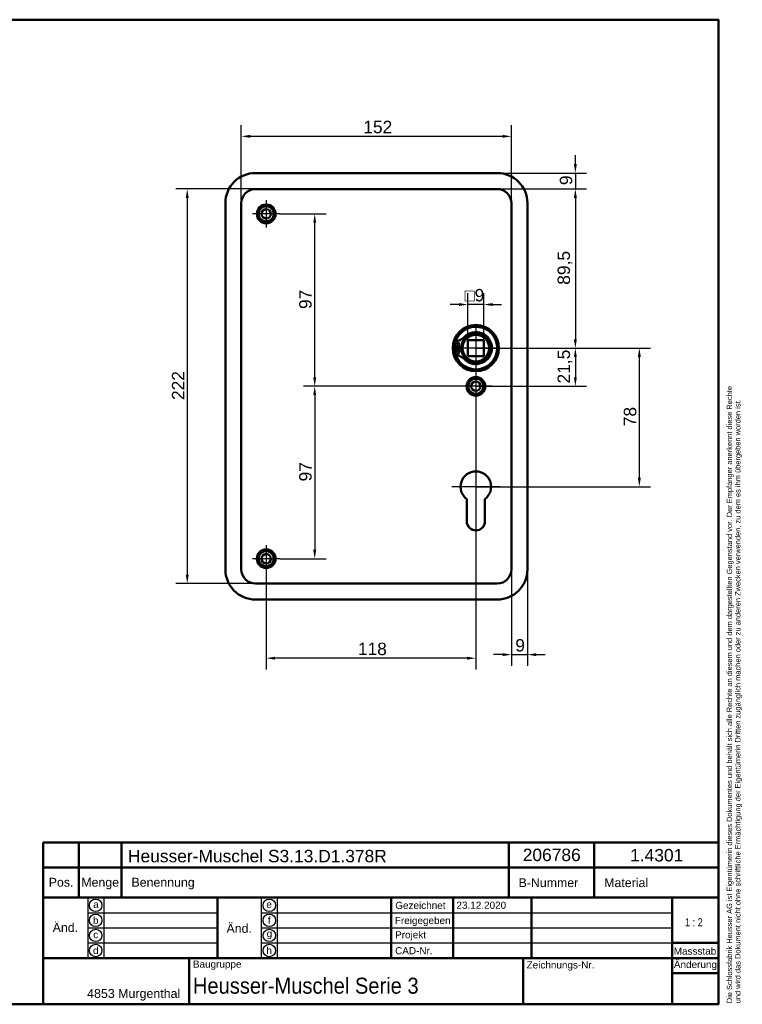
# Model space of a CAD drawing. Header units: millimetres. Extents: x 20 to 833, y 20 to 574.
# Tile 4 of 4: x 427 to 833, y 20 to 574. Entities that reach past the tile are written whole.
import ezdxf
from ezdxf.enums import TextEntityAlignment as Align

# ---------------------------------------------------------------- set-up
doc = ezdxf.new("R2010")
doc.units = ezdxf.units.MM
doc.header["$LTSCALE"] = 2
for name, color, linetype, lineweight in [('Bemaßungen(DIN)', 7, 'Continuous', 25), ('Mittelpunktmarkierung(DIN)', 7, 'Continuous', 25), ('Sichtbare Kanten(DIN)', 7, 'Continuous', 50), ('Skizziergeometrie(DIN)', 7, 'Continuous', 50), ('Skizzierlinie(DIN)', 7, 'Continuous', 25), ('Symbole(DIN)', 7, 'Continuous', 25)]:
    doc.layers.add(name, color=color, linetype=linetype, lineweight=lineweight)
doc.styles.add('Aktuell-DIN', font='arial.ttf')
doc.styles.add('STANDARD-DIN~0', font='arial.ttf')
doc.styles.add('Textstil10', font='arial.ttf')
doc.styles.add('Textstil41', font='arial.ttf', dxfattribs={"width": 0.8})
doc.styles.add('Textstil83', font='arial.ttf', dxfattribs={"width": 0.8})
doc.dimstyles.new('CAD-LAN', dxfattribs={"dimscale": 2, "dimtxt": 3.5, "dimasz": 2.5, "dimexe": 3.175, "dimexo": 0, "dimgap": 0.8, "dimtad": 1, "dimrnd": 1e-08, "dimtxsty": 'STANDARD-DIN~0', "dimcen": 0.09, "dimdle": 10, "dimclrd": 250, "dimclre": 250, "dimclrt": 250, "dimadec": 0, "dimazin": 2, "dimtfac": 1, "dimtmove": 0, "dimatfit": 3, "dimfxl": 1, "dimtolj": 1, "dimtzin": 0, "dimlwd": 25, "dimlwe": 25, "dimarcsym": 0})

# ---------------------------------------------------------------- blocks, each defined once
blk = doc.blocks.new('Ränder Standardrahmen')
at = {"layer": 'Skizziergeometrie(DIN)', "flags": 128}
blk.add_lwpolyline([(10, 10), (10, 287), (410, 287), (410, 10), (10, 10)], dxfattribs=at)
blk = doc.blocks.new('Schriftfelder Heusser')
at = {"layer": 'Skizziergeometrie(DIN)'}
for p, q in [((101, 229.92), (101, 236.92)), ((101, 236.92), (291, 236.92)), ((111, 229.92), (111, 236.92)), ((123, 229.92), (123, 236.92)), ((232, 229.92), (232, 236.92)), ((256, 229.92), (256, 236.92)), ((291, 236.92), (291, 229.92)), ((101, 191.42), (101, 229.92)), ((101, 229.92), (291, 229.92)), ((111, 229.92), (111, 221.42)), ((123, 229.92), (123, 221.42)), ((232, 229.92), (232, 221.42)), ((256, 229.92), (256, 221.42)), ((291, 229.92), (291, 191.42)), ((101, 221.42), (291, 221.42)), ((150, 221.42), (150, 204.42)), ((198.85, 221.42), (198.85, 204.42)), ((216.35, 221.42), (216.35, 204.42)), ((238.35, 221.42), (238.35, 204.42)), ((278, 221.42), (278, 191.42)), ((278, 208.67), (291, 208.67)), ((101, 204.42), (291, 204.42)), ((142, 204.42), (142, 191.42)), ((236, 204.42), (236, 191.42)), ((278, 200.17), (291, 200.17)), ((291, 191.42), (101, 191.42))]:
    blk.add_line(p, q, dxfattribs=at)
at = {"layer": 'Skizzierlinie(DIN)'}
for p, q in [((113.5, 221.42), (113.5, 204.42)), ((118, 221.42), (118, 204.42)), ((162.35, 221.42), (162.35, 204.42)), ((166.85, 221.42), (166.85, 204.42)), ((113.5, 217.17), (150, 217.17)), ((162.35, 217.17), (278, 217.17)), ((113.5, 212.92), (150, 212.92)), ((162.35, 212.92), (278, 212.92)), ((113.5, 208.67), (150, 208.67)), ((162.35, 208.67), (278, 208.67))]:
    blk.add_line(p, q, dxfattribs=at)
for centre in [(115.75, 219.25), (164.6, 219.25), (115.75, 215.04), (164.6, 215.04), (115.75, 210.79), (164.6, 210.79), (115.75, 206.54), (164.6, 206.54)]:
    blk.add_circle(centre, 1.75, dxfattribs=at)
at = {"layer": 'Symbole(DIN)', "color": 7, "insert": (293.33, 191.7), "char_height": 1.5, "width": 182.3003, "attachment_point": 1, "rotation": 90, "line_spacing_factor": 0.944221, "style": 'Aktuell-DIN'}
blk.add_mtext('\\fArial|b0|i0;\\H1.5000;Die Schlossfabrik Heusser AG ist Eigentümerin dieses Dokumentes und behält sich alle Rechte an diesem und dem dargestellten Gegenstand vor. Der Empfänger anerkennt diese Rechte\\Pund wird das Dokument nicht ohne schriftliche Ermächtigung der Eigentümerin Dritten zugänglich machen oder zu anderen Zwecken verwenden, zu dem es ihm übergeben worden ist.\\P ', dxfattribs=at)
at = {"layer": 'Symbole(DIN)', "color": 179, "true_color": 0x262659, "style": 'Aktuell-DIN'}
for s, insert, char_height, attachment_point in [('B-Nummer', (234.74, 225.62), 2.489, 4), ('Material', (265.02, 225.62), 2.489, 5), ('Pos.', (106, 227), 2.489, 2), ('Menge', (117, 227), 2.489, 2), ('Benennung', (125.81, 225.38), 2.489, 4), ('\\fArial|b0|i0;a', (115.81, 219.53), 2, 5), ('\\fArial|b0|i0;e', (164.54, 219.53), 2, 5), ('\\fArial|b0|i0;Gezeichnet', (200.05, 219.23), 2, 4), ('\\fArial|b0|i0;b', (115.75, 215), 2, 5), ('\\fArial|b0|i0;f', (164.55, 215.06), 2, 5), ('\\fArial|b0|i0;Freigegeben', (199.92, 216), 2, 1), ('\\fArial|b0|i0;c', (115.75, 211.01), 2, 5), ('\\fArial|b0|i0;g', (164.63, 211.05), 2, 5), ('\\fArial|b0|i0;Projekt', (200, 211.98), 2, 1), ('\\fArial|b0|i0;d', (115.76, 206.55), 2, 5), ('\\fArial|b0|i0;h', (164.55, 206.57), 2, 5), ('\\fArial|b0|i0;CAD-Nr.', (200, 207.5), 2, 1), ('\\fArial|b0|i0;\\H2.0000;Massstab', (284.39, 206.37), 2, 5), ('\\fArial|b0|i0;\\H2.0000;Baugruppe', (143.1, 203.73), 2, 1), ('\\fArial|b0|i0;Zeichnungs-Nr.', (237, 203.5), 2, 1), ('\\fArial|b0|i0;\\H2.5000;4853 Murgenthal', (113.33, 192.46), 2.5, 7)]:
    blk.add_mtext(s, dxfattribs=dict(at, insert=insert, char_height=char_height, attachment_point=attachment_point))
at = {"layer": 'Symbole(DIN)', "color": 179, "true_color": 0x262659, "attachment_point": 5, "style": 'Aktuell-DIN'}
for s, insert, char_height, width in [('Änd.', (107.21, 213), 2.489, 12.3494), ('Änd.', (156.12, 212.76), 2.489, 12.3494), ('\\fArial|b0|i0;Änderung', (284.51, 202.33), 2, 12.1143)]:
    blk.add_mtext(s, dxfattribs=dict(at, insert=insert, char_height=char_height, width=width))
at = {"layer": 'Symbole(DIN)', "color": 7, "insert": (143.1, 196.62), "char_height": 4.5, "width": 90.18, "attachment_point": 4, "style": 'Aktuell-DIN'}
blk.add_mtext('\\fArial|b0|i0;\\W0.90;\\H4.5000;Heusser-Muschel Serie 3', dxfattribs=at)
at = {"layer": 'Symbole(DIN)', "color": 179, "true_color": 0x262659, "style": 'Textstil10'}
blk.add_attdef('ERSTELLUNGSDATUM_001', (217.26, 218.29), '', height=2, dxfattribs=at)
at = {"layer": 'Symbole(DIN)', "color": 179, "true_color": 0x262659}
for tag, height, style, p in [('AUTOR', 2.49, 'Aktuell-DIN', (240.03, 219.26)), ('KONTROLLDATUM', 2, 'Textstil10', (217.42, 215.04)), ('KONTROLLIERT_VON', 2, 'Textstil10', (239.98, 215.05))]:
    blk.add_attdef(tag, text='', height=height, dxfattribs=dict(at, style=style)).set_placement(p, align=Align.MIDDLE_LEFT)
at = {"layer": 'Symbole(DIN)', "color": 7, "style": 'Textstil83', "width": 0.8}
blk.add_attdef('Anfänglicher_Ansichtsmaßstab_001', (281.57, 213.34), '', height=2.3, dxfattribs=at)
at = {"layer": 'Symbole(DIN)', "color": 179, "true_color": 0x262659, "style": 'Textstil10'}
blk.add_attdef('PROJEKT', text='', height=2, dxfattribs=at).set_placement((217.77, 209.72), align=Align.BOTTOM_LEFT)
at = {"layer": 'Symbole(DIN)', "color": 7, "style": 'Textstil41', "width": 0.8}
blk.add_attdef('STATUS', text='', height=5, dxfattribs=at).set_placement((284.53, 195.86), align=Align.MIDDLE_CENTER)
blk = doc.blocks.new('*D8')
at = {"layer": 'Bemaßungen(DIN)', "color": 250, "linetype": 'Continuous', "lineweight": 25, "true_color": 0x3f3f3f, "transparency": 16777216}
for p, q in [((695.45, 478.74), (745.8, 478.74)), ((739.45, 473.74), (739.45, 394.24)), ((683.45, 389.24), (745.8, 389.24))]:
    blk.add_line(p, q, dxfattribs=at)
at = {"layer": 'Bemaßungen(DIN)', "color": 250, "linetype": 'Continuous', "true_color": 0x3f3f3f, "transparency": 16777216}
for points in [[(738.61, 473.74), (740.28, 473.74), (739.45, 478.74)], [(738.61, 394.24), (740.28, 394.24), (739.45, 389.24)]]:
    blk.add_solid(points, dxfattribs=at)
at = {"layer": 'Defpoints', "color": 0, "linetype": 'Continuous', "transparency": 16777216}
for p in [(695.45, 478.74), (683.45, 389.24), (739.45, 389.24)]:
    blk.add_point(p, dxfattribs=at)
at = {"layer": 'Bemaßungen(DIN)', "color": 250, "linetype": 'Continuous', "lineweight": 25, "true_color": 0x3f3f3f, "transparency": 16777216, "insert": (729.43, 424.86), "char_height": 7, "attachment_point": 1, "rotation": 90, "style": 'STANDARD-DIN~0'}
blk.add_mtext('\\A1;89,5', dxfattribs=at)
blk = doc.blocks.new('*D9')
at = {"layer": 'Bemaßungen(DIN)', "color": 250, "linetype": 'Continuous', "lineweight": 25, "true_color": 0x3f3f3f, "transparency": 16777216}
for p, q in [((739.45, 492.74), (739.45, 497.74)), ((695.45, 487.74), (745.8, 487.74)), ((739.45, 487.74), (739.45, 478.74)), ((695.45, 478.74), (745.8, 478.74)), ((739.45, 473.74), (739.45, 468.74))]:
    blk.add_line(p, q, dxfattribs=at)
at = {"layer": 'Bemaßungen(DIN)', "color": 250, "linetype": 'Continuous', "true_color": 0x3f3f3f, "transparency": 16777216}
for points in [[(738.61, 492.74), (740.28, 492.74), (739.45, 487.74)], [(738.61, 473.74), (740.28, 473.74), (739.45, 478.74)]]:
    blk.add_solid(points, dxfattribs=at)
at = {"layer": 'Defpoints', "color": 0, "linetype": 'Continuous', "transparency": 16777216}
for p in [(695.45, 487.74), (695.45, 478.74), (739.45, 478.74)]:
    blk.add_point(p, dxfattribs=at)
at = {"layer": 'Bemaßungen(DIN)', "color": 250, "linetype": 'Continuous', "lineweight": 25, "true_color": 0x3f3f3f, "transparency": 16777216, "insert": (730.7, 480.93), "char_height": 7, "attachment_point": 1, "rotation": 90, "style": 'STANDARD-DIN~0'}
blk.add_mtext('\\A1;9', dxfattribs=at)
blk = doc.blocks.new('*D10')
at = {"layer": 'Bemaßungen(DIN)', "color": 250, "linetype": 'Continuous', "lineweight": 25, "true_color": 0x3f3f3f, "transparency": 16777216}
for p, q in [((683.45, 389.24), (745.8, 389.24)), ((739.45, 384.24), (739.45, 372.74)), ((683.45, 367.74), (745.8, 367.74))]:
    blk.add_line(p, q, dxfattribs=at)
at = {"layer": 'Bemaßungen(DIN)', "color": 250, "linetype": 'Continuous', "true_color": 0x3f3f3f, "transparency": 16777216}
for points in [[(738.61, 384.24), (740.28, 384.24), (739.45, 389.24)], [(738.61, 372.74), (740.28, 372.74), (739.45, 367.74)]]:
    blk.add_solid(points, dxfattribs=at)
at = {"layer": 'Defpoints', "color": 0, "linetype": 'Continuous', "transparency": 16777216}
for p in [(683.45, 389.24), (683.45, 367.74), (739.45, 367.74)]:
    blk.add_point(p, dxfattribs=at)
at = {"layer": 'Bemaßungen(DIN)', "color": 250, "linetype": 'Continuous', "lineweight": 25, "true_color": 0x3f3f3f, "transparency": 16777216, "insert": (729.43, 369.31), "char_height": 7, "attachment_point": 1, "rotation": 90, "style": 'STANDARD-DIN~0'}
blk.add_mtext('\\A1;21,5', dxfattribs=at)
blk = doc.blocks.new('*D11')
at = {"layer": 'Bemaßungen(DIN)', "color": 250, "linetype": 'Continuous', "lineweight": 25, "true_color": 0x3f3f3f, "transparency": 16777216}
for p, q in [((683.45, 389.24), (781.8, 389.24)), ((775.45, 384.24), (775.45, 316.24)), ((683.45, 311.24), (781.8, 311.24))]:
    blk.add_line(p, q, dxfattribs=at)
at = {"layer": 'Bemaßungen(DIN)', "color": 250, "linetype": 'Continuous', "true_color": 0x3f3f3f, "transparency": 16777216}
for points in [[(774.61, 384.24), (776.28, 384.24), (775.45, 389.24)], [(774.61, 316.24), (776.28, 316.24), (775.45, 311.24)]]:
    blk.add_solid(points, dxfattribs=at)
at = {"layer": 'Defpoints', "color": 0, "linetype": 'Continuous', "transparency": 16777216}
for p in [(683.45, 389.24), (683.45, 311.24), (775.45, 311.24)]:
    blk.add_point(p, dxfattribs=at)
at = {"layer": 'Bemaßungen(DIN)', "color": 250, "linetype": 'Continuous', "lineweight": 25, "true_color": 0x3f3f3f, "transparency": 16777216, "insert": (766.7, 345.24), "char_height": 7, "attachment_point": 1, "rotation": 90, "style": 'STANDARD-DIN~0'}
blk.add_mtext('\\A1;78', dxfattribs=at)
blk = doc.blocks.new('*D12')
at = {"layer": 'Bemaßungen(DIN)', "color": 250, "linetype": 'Continuous', "lineweight": 25, "true_color": 0x3f3f3f, "transparency": 16777216}
for p, q in [((573.1, 464.74), (599.11, 464.74)), ((592.76, 372.74), (592.76, 459.74)), ((683.45, 367.74), (586.41, 367.74))]:
    blk.add_line(p, q, dxfattribs=at)
at = {"layer": 'Bemaßungen(DIN)', "color": 250, "linetype": 'Continuous', "true_color": 0x3f3f3f, "transparency": 16777216}
for points in [[(591.93, 459.74), (593.59, 459.74), (592.76, 464.74)], [(591.93, 372.74), (593.59, 372.74), (592.76, 367.74)]]:
    blk.add_solid(points, dxfattribs=at)
at = {"layer": 'Defpoints', "color": 0, "linetype": 'Continuous', "transparency": 16777216}
for p in [(573.1, 464.74), (592.76, 464.74), (683.45, 367.74)]:
    blk.add_point(p, dxfattribs=at)
at = {"layer": 'Bemaßungen(DIN)', "color": 250, "linetype": 'Continuous', "lineweight": 25, "true_color": 0x3f3f3f, "transparency": 16777216, "insert": (584.01, 411.22), "char_height": 7, "attachment_point": 1, "rotation": 90, "style": 'STANDARD-DIN~0'}
blk.add_mtext('\\A1;97', dxfattribs=at)
blk = doc.blocks.new('*D13')
at = {"layer": 'Bemaßungen(DIN)', "color": 250, "linetype": 'Continuous', "lineweight": 25, "true_color": 0x3f3f3f, "transparency": 16777216}
for p, q in [((683.45, 367.74), (586.41, 367.74)), ((592.76, 362.74), (592.76, 275.74)), ((573.1, 270.74), (599.11, 270.74))]:
    blk.add_line(p, q, dxfattribs=at)
at = {"layer": 'Bemaßungen(DIN)', "color": 250, "linetype": 'Continuous', "true_color": 0x3f3f3f, "transparency": 16777216}
for points in [[(591.93, 362.74), (593.59, 362.74), (592.76, 367.74)], [(591.93, 275.74), (593.59, 275.74), (592.76, 270.74)]]:
    blk.add_solid(points, dxfattribs=at)
at = {"layer": 'Defpoints', "color": 0, "linetype": 'Continuous', "transparency": 16777216}
for p in [(683.45, 367.74), (573.1, 270.74), (592.76, 270.74)]:
    blk.add_point(p, dxfattribs=at)
at = {"layer": 'Bemaßungen(DIN)', "color": 250, "linetype": 'Continuous', "lineweight": 25, "true_color": 0x3f3f3f, "transparency": 16777216, "insert": (584.01, 314.22), "char_height": 7, "attachment_point": 1, "rotation": 90, "style": 'STANDARD-DIN~0'}
blk.add_mtext('\\A1;97', dxfattribs=at)
blk = doc.blocks.new('*D14')
at = {"layer": 'Bemaßungen(DIN)', "color": 250, "linetype": 'Continuous', "lineweight": 25, "true_color": 0x3f3f3f, "transparency": 16777216}
for p, q in [((683.45, 358.49), (683.45, 208.39)), ((565.45, 263.09), (565.45, 208.39)), ((678.45, 214.74), (570.45, 214.74))]:
    blk.add_line(p, q, dxfattribs=at)
at = {"layer": 'Bemaßungen(DIN)', "color": 250, "linetype": 'Continuous', "true_color": 0x3f3f3f, "transparency": 16777216}
for points in [[(570.45, 215.57), (570.45, 213.9), (565.45, 214.74)], [(678.45, 215.57), (678.45, 213.9), (683.45, 214.74)]]:
    blk.add_solid(points, dxfattribs=at)
at = {"layer": 'Defpoints', "color": 0, "linetype": 'Continuous', "transparency": 16777216}
for p in [(683.45, 358.49), (565.45, 263.09), (565.45, 214.74)]:
    blk.add_point(p, dxfattribs=at)
at = {"layer": 'Bemaßungen(DIN)', "color": 250, "linetype": 'Continuous', "lineweight": 25, "true_color": 0x3f3f3f, "transparency": 16777216, "insert": (617.04, 223.48), "char_height": 7, "attachment_point": 1, "style": 'STANDARD-DIN~0'}
blk.add_mtext('\\A1;118', dxfattribs=at)
blk = doc.blocks.new('*D15')
at = {"layer": 'Bemaßungen(DIN)', "color": 250, "linetype": 'Continuous', "lineweight": 25, "true_color": 0x3f3f3f, "transparency": 16777216}
for p, q in [((703.45, 264.74), (703.45, 210.39)), ((712.45, 264.74), (712.45, 210.39)), ((698.45, 216.74), (693.45, 216.74)), ((703.45, 216.74), (712.45, 216.74)), ((717.45, 216.74), (722.45, 216.74))]:
    blk.add_line(p, q, dxfattribs=at)
at = {"layer": 'Bemaßungen(DIN)', "color": 250, "linetype": 'Continuous', "true_color": 0x3f3f3f, "transparency": 16777216}
for points in [[(698.45, 217.57), (698.45, 215.91), (703.45, 216.74)], [(717.45, 217.57), (717.45, 215.91), (712.45, 216.74)]]:
    blk.add_solid(points, dxfattribs=at)
at = {"layer": 'Defpoints', "color": 0, "linetype": 'Continuous', "transparency": 16777216}
for p in [(703.45, 264.74), (712.45, 264.74), (712.45, 216.74)]:
    blk.add_point(p, dxfattribs=at)
at = {"layer": 'Bemaßungen(DIN)', "color": 250, "linetype": 'Continuous', "lineweight": 25, "true_color": 0x3f3f3f, "transparency": 16777216, "insert": (705.65, 225.49), "char_height": 7, "attachment_point": 1, "style": 'STANDARD-DIN~0'}
blk.add_mtext('\\A1;9', dxfattribs=at)
blk = doc.blocks.new('*D16')
at = {"layer": 'Bemaßungen(DIN)', "color": 250, "linetype": 'Continuous', "lineweight": 25, "true_color": 0x3f3f3f, "transparency": 16777216}
for p, q in [((551.45, 470.74), (551.45, 514.73)), ((703.45, 470.74), (703.45, 514.73)), ((556.45, 508.38), (698.45, 508.38))]:
    blk.add_line(p, q, dxfattribs=at)
at = {"layer": 'Bemaßungen(DIN)', "color": 250, "linetype": 'Continuous', "true_color": 0x3f3f3f, "transparency": 16777216}
for points in [[(556.45, 509.21), (556.45, 507.54), (551.45, 508.38)], [(698.45, 509.21), (698.45, 507.54), (703.45, 508.38)]]:
    blk.add_solid(points, dxfattribs=at)
at = {"layer": 'Defpoints', "color": 0, "linetype": 'Continuous', "transparency": 16777216}
for p in [(703.45, 508.38), (551.45, 470.74), (703.45, 470.74)]:
    blk.add_point(p, dxfattribs=at)
at = {"layer": 'Bemaßungen(DIN)', "color": 250, "linetype": 'Continuous', "lineweight": 25, "true_color": 0x3f3f3f, "transparency": 16777216, "insert": (620.08, 517.12), "char_height": 7, "attachment_point": 1, "style": 'STANDARD-DIN~0'}
blk.add_mtext('\\A1;152', dxfattribs=at)
blk = doc.blocks.new('*D17')
at = {"layer": 'Bemaßungen(DIN)', "color": 250, "linetype": 'Continuous', "lineweight": 25, "true_color": 0x3f3f3f, "transparency": 16777216}
for p, q in [((559.45, 478.74), (514.66, 478.74)), ((521.01, 473.74), (521.01, 261.74)), ((559.45, 256.74), (514.66, 256.74))]:
    blk.add_line(p, q, dxfattribs=at)
at = {"layer": 'Bemaßungen(DIN)', "color": 250, "linetype": 'Continuous', "true_color": 0x3f3f3f, "transparency": 16777216}
for points in [[(520.18, 473.74), (521.84, 473.74), (521.01, 478.74)], [(520.18, 261.74), (521.84, 261.74), (521.01, 256.74)]]:
    blk.add_solid(points, dxfattribs=at)
at = {"layer": 'Defpoints', "color": 0, "linetype": 'Continuous', "transparency": 16777216}
for p in [(559.45, 478.74), (521.01, 256.74), (559.45, 256.74)]:
    blk.add_point(p, dxfattribs=at)
at = {"layer": 'Bemaßungen(DIN)', "color": 250, "linetype": 'Continuous', "lineweight": 25, "true_color": 0x3f3f3f, "transparency": 16777216, "insert": (512.38, 359.98), "char_height": 7, "attachment_point": 1, "rotation": 90, "style": 'STANDARD-DIN~0'}
blk.add_mtext('\\A1;222', dxfattribs=at)
blk = doc.blocks.new('*D18')
at = {"layer": 'Bemaßungen(DIN)', "color": 250, "linetype": 'Continuous', "lineweight": 25, "true_color": 0x3f3f3f, "transparency": 16777216}
for p, q in [((678.95, 393.74), (678.95, 420.09)), ((687.95, 393.74), (687.95, 420.09)), ((673.95, 413.74), (668.95, 413.74)), ((687.95, 413.74), (678.95, 413.74)), ((692.95, 413.74), (697.95, 413.74))]:
    blk.add_line(p, q, dxfattribs=at)
at = {"layer": 'Bemaßungen(DIN)', "color": 250, "linetype": 'Continuous', "true_color": 0x3f3f3f, "transparency": 16777216}
for points in [[(673.95, 414.57), (673.95, 412.9), (678.95, 413.74)], [(692.95, 414.57), (692.95, 412.9), (687.95, 413.74)]]:
    blk.add_solid(points, dxfattribs=at)
at = {"layer": 'Defpoints', "color": 0, "linetype": 'Continuous', "transparency": 16777216}
for p in [(678.95, 413.74), (678.95, 393.74), (687.95, 393.74)]:
    blk.add_point(p, dxfattribs=at)
at = {"layer": 'Bemaßungen(DIN)', "color": 250, "linetype": 'Continuous', "lineweight": 25, "true_color": 0x3f3f3f, "transparency": 16777216, "insert": (677.08, 422.48), "char_height": 7, "attachment_point": 1, "style": 'STANDARD-DIN~0'}
blk.add_mtext('\\A1;\\fAIGDT|b0|i0;\\H7.0000;o\\fArial|b0|i0;\\H7.0000;9', dxfattribs=at)

msp = doc.modelspace()

# ---------------------------------------------------------------- linework, layer by layer
at = {"layer": 'Mittelpunktmarkierung(DIN)', "linetype": 'Continuous'}
for p, q in [((565.448, 472.386), (565.448, 457.086)), ((573.098, 464.736), (557.798, 464.736)), ((683.448, 401.736), (683.448, 376.736)), ((695.948, 389.236), (670.948, 389.236)), ((683.448, 376.986), (683.448, 358.486)), ((692.698, 367.736), (674.198, 367.736)), ((683.448, 324.836), (683.448, 301.236)), ((697.048, 311.236), (669.848, 311.236)), ((565.448, 278.386), (565.448, 263.086)), ((573.098, 270.736), (557.798, 270.736))]:
    msp.add_line(p, q, dxfattribs=at)
at = {"layer": 'Sichtbare Kanten(DIN)'}
for p, q in [((559.448, 487.736), (695.448, 487.736)), ((695.448, 478.736), (559.448, 478.736)), ((542.448, 264.736), (542.448, 470.736)), ((551.448, 470.736), (551.448, 264.736)), ((703.448, 264.736), (703.448, 470.736)), ((712.448, 470.736), (712.448, 264.736)), ((687.948, 393.736), (678.948, 393.736)), ((678.948, 393.736), (678.948, 384.736)), ((687.948, 384.736), (687.948, 393.736)), ((671.49, 389.853), (671.49, 392.877)), ((675.19, 389.853), (671.49, 389.853)), ((671.49, 388.62), (675.19, 388.62)), ((671.49, 385.596), (671.49, 388.62)), ((678.948, 384.736), (687.948, 384.736)), ((678.348, 291.736), (678.348, 304.312)), ((688.548, 304.312), (688.548, 291.736)), ((559.448, 256.736), (695.448, 256.736)), ((695.448, 247.736), (559.448, 247.736))]:
    msp.add_line(p, q, dxfattribs=at)
for centre, radius in [((565.448, 464.736), 5.25), ((565.448, 464.736), 4.25), ((565.448, 464.736), 2.65), ((683.448, 389.236), 13), ((683.448, 389.236), 12.5), ((683.448, 389.236), 8), ((683.448, 389.236), 7.5), ((673.34, 391.468), 0.85), ((673.34, 387.005), 0.85), ((683.448, 367.736), 5.25), ((683.448, 367.736), 4.25), ((683.448, 367.736), 2.65), ((565.448, 270.736), 5.25), ((565.448, 270.736), 4.25), ((565.448, 270.736), 2.65)]:
    msp.add_circle(centre, radius, dxfattribs=at)
for centre, radius, start, end in [((559.448, 470.736), 17, 90, 180), ((695.448, 470.736), 17, 0, 90), ((559.448, 470.736), 8, 90, 180), ((695.448, 470.736), 8, 0, 90), ((683.448, 389.236), 12, 198.17213, 161.82787), ((670.75, 401.559), 8.678, 274.96705, 315.8591), ((682.715, 389.236), 7.55, 125.6871, 175.31499), ((683.448, 389.236), 9.017, 224.1409, 135.8591), ((683.448, 389.236), 12, 175.21102, 184.78898), ((683.448, 389.236), 9, 176.0711, 183.9289), ((682.715, 389.236), 7.55, 184.68501, 234.3129), ((683.448, 389.236), 8.2, 153.63056, 206.36944), ((670.75, 376.913), 8.678, 44.1409, 85.03295), ((683.448, 311.236), 8.6, 306.37184, 233.62816), ((683.448, 291.736), 5.1, 180, 0), ((559.448, 264.736), 17, 180, 270), ((559.448, 264.736), 8, 180, 270), ((695.448, 264.736), 8, 270, 0), ((695.448, 264.736), 17, 270, 0)]:
    msp.add_arc(centre, radius, start, end, dxfattribs=at)

# ---------------------------------------------------------------- block references
at = {"xscale": 2, "yscale": 2, "zscale": 2}
msp.add_blockref('Ränder Standardrahmen', (0, 0), dxfattribs=at)
msp.add_blockref('Schriftfelder Heusser', (238, -362.833), dxfattribs=at).add_auto_attribs({'ERSTELLUNGSDATUM_001': '23.12.2020', 'Anfänglicher_Ansichtsmaßstab_001': '1 : 2'})

# ---------------------------------------------------------------- texts
at = {"layer": 'Symbole(DIN)', "color": 7, "char_height": 7, "attachment_point": 1, "style": 'Aktuell-DIN'}
for s, insert, width in [('{\\fArial|b0|i0;\\H7.0000;Heusser-Muschel S3.13.D1.378R}', (487.659, 106.906), 145.65549), ('{\\fArial|b0|i0;\\H7.0000;206786}', (709.83, 107.58), 32.62043), ('{\\fArial|b0|i0;\\H7.0000;1.4301}', (770.274, 107.401), 29.89939)]:
    msp.add_mtext(s, dxfattribs=dict(at, insert=insert, width=width))

# ---------------------------------------------------------------- dimensions: what is measured, and where the dimension line sits
at = {"layer": 'Bemaßungen(DIN)', "color": 250, "linetype": 'Continuous', "lineweight": 25, "true_color": 0x3f3f3f}
for base, p1, p2, angle, override, picture, middle in [((703.448, 508.376), (551.448, 470.736), (703.448, 470.736), 180, {"dimgap": 0.8, "dimdec": 2, "dimtol": 0, "dimlim": 0, "dimtp": 0, "dimtm": 0, "dimtdec": 2, "dimtofl": 0, "dimatfit": 1}, '*D16', (627.448, 508.376)), ((739.448, 478.736), (695.448, 487.736), (695.448, 478.736), 270, {"dimgap": 0.8, "dimdec": 2, "dimtol": 0, "dimlim": 0, "dimtp": 0, "dimtm": 0, "dimtdec": 2, "dimtofl": 1, "dimatfit": 1}, '*D9', (739.448, 483.236)), ((521.01, 256.736), (559.448, 478.736), (559.448, 256.736), 90, {"dimgap": 0.8, "dimdec": 2, "dimtol": 0, "dimlim": 0, "dimtp": 0, "dimtm": 0, "dimtdec": 2, "dimtofl": 0, "dimatfit": 1}, '*D17', (521.01, 367.736)), ((739.448, 389.236), (695.448, 478.736), (683.448, 389.236), 90, {"dimgap": 0.8, "dimdec": 2, "dimtol": 0, "dimlim": 0, "dimtp": 0, "dimtm": 0, "dimtdec": 2, "dimtofl": 0, "dimatfit": 1}, '*D8', (739.448, 433.986)), ((592.76, 464.736), (683.448, 367.736), (573.098, 464.736), 90, {"dimgap": 0.8, "dimdec": 2, "dimtol": 0, "dimlim": 0, "dimtp": 0, "dimtm": 0, "dimtdec": 2, "dimtofl": 0, "dimatfit": 1}, '*D12', (592.76, 416.236)), ((739.448, 367.736), (683.448, 389.236), (683.448, 367.736), 90, {"dimgap": 0.8, "dimdec": 2, "dimtol": 0, "dimlim": 0, "dimtp": 0, "dimtm": 0, "dimtdec": 2, "dimtofl": 0, "dimatfit": 1}, '*D10', (739.448, 378.486)), ((775.448, 311.236), (683.448, 389.236), (683.448, 311.236), 90, {"dimgap": 0.8, "dimdec": 2, "dimtol": 0, "dimlim": 0, "dimtp": 0, "dimtm": 0, "dimtdec": 2, "dimtofl": 0, "dimatfit": 1}, '*D11', (775.448, 350.236)), ((592.76, 270.736), (683.448, 367.736), (573.098, 270.736), 90, {"dimgap": 0.8, "dimdec": 2, "dimtol": 0, "dimlim": 0, "dimtp": 0, "dimtm": 0, "dimtdec": 2, "dimtofl": 0, "dimatfit": 1}, '*D13', (592.76, 319.236)), ((565.448, 214.736), (683.448, 358.486), (565.448, 263.086), 180, {"dimgap": 0.8, "dimdec": 2, "dimtol": 0, "dimlim": 0, "dimtp": 0, "dimtm": 0, "dimtdec": 2, "dimtofl": 0, "dimatfit": 1}, '*D14', (624.448, 214.736))]:
    dim = msp.add_linear_dim(base=base, p1=p1, p2=p2, angle=angle, dimstyle='CAD-LAN', override=override, dxfattribs=at)
    dim.commit()
    dim.dimension.update_dxf_attribs({"geometry": picture, "text_midpoint": middle, "dimtype": 160})
dim = msp.add_linear_dim(base=(678.948, 413.736), p1=(687.948, 393.736), p2=(678.948, 393.736), angle=180, text='\\fAIGDT|b0|i0;\\H7.0000;o\\fArial|b0|i0;\\H7.0000;<>', dimstyle='CAD-LAN', override={"dimgap": 0.8, "dimdec": 2, "dimtol": 0, "dimlim": 0, "dimtp": 0, "dimtm": 0, "dimtdec": 2, "dimtofl": 1, "dimatfit": 1}, dxfattribs=at)
dim.commit()
dim.dimension.update_dxf_attribs({"geometry": '*D18', "text_midpoint": (683.448, 413.736), "dimtype": 160})
dim = msp.add_linear_dim(base=(712.448, 216.741), p1=(703.448, 264.736), p2=(712.448, 264.736), dimstyle='CAD-LAN', override={"dimgap": 0.8, "dimdec": 2, "dimtol": 0, "dimlim": 0, "dimtp": 0, "dimtm": 0, "dimtdec": 2, "dimtofl": 1, "dimatfit": 1}, dxfattribs=at)
dim.commit()
dim.dimension.update_dxf_attribs({"geometry": '*D15', "text_midpoint": (707.948, 216.741), "dimtype": 160})

doc.saveas('drawing.dxf')
